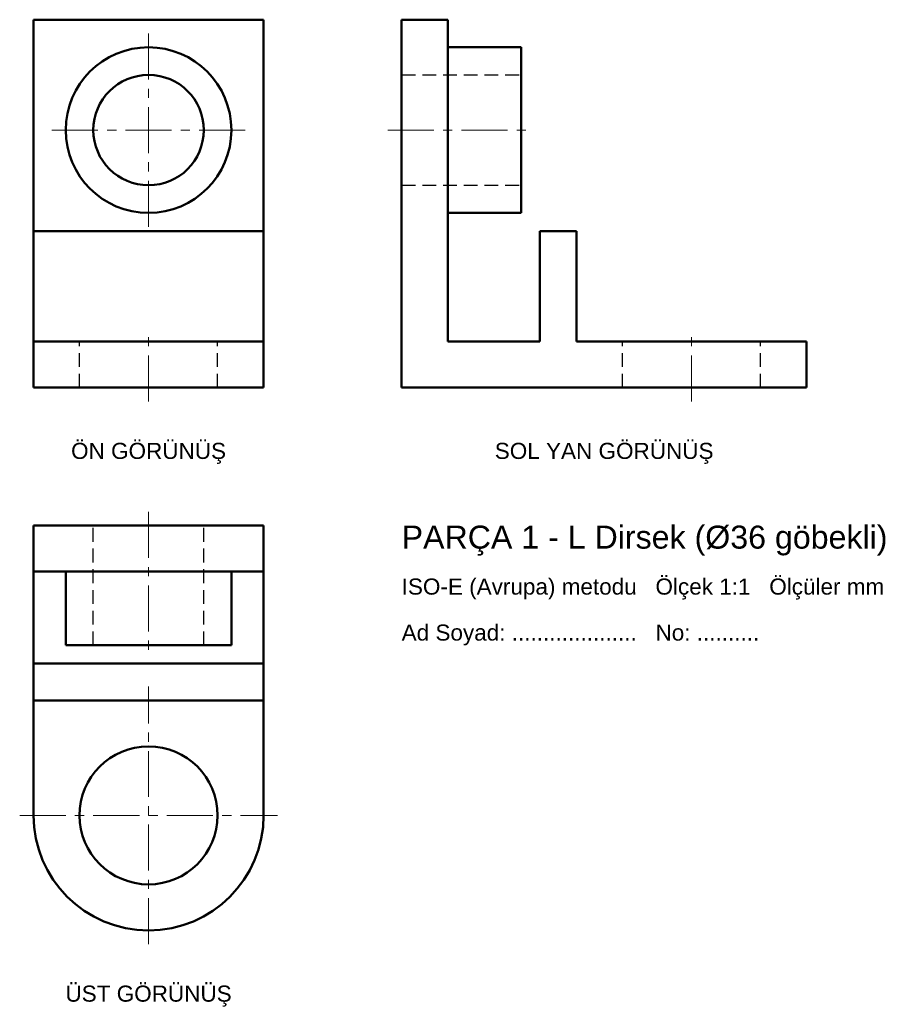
# Model space of a CAD drawing. Header units: millimetres. Extents: x -3 to 183, y -134 to 80.
import ezdxf
from ezdxf.enums import TextEntityAlignment as Align

# ---------------------------------------------------------------- set-up
doc = ezdxf.new("R2010")
doc.units = ezdxf.units.MM
doc.linetypes.add('EKSEN_ISO', pattern=[16, 10, -2, 2, -2])
doc.linetypes.add('GIZLI_ISO', pattern=[4.5, 3, -1.5])
for name, color, linetype, lineweight in [('EKSEN', 1, 'EKSEN_ISO', 18), ('GIZLI', 2, 'GIZLI_ISO', 25), ('GORUNEN', 7, 'Continuous', 50), ('YAZI', 3, 'Continuous', 25)]:
    doc.layers.add(name, color=color, linetype=linetype, lineweight=lineweight)
doc.styles.add('TR', font='arial.ttf')

msp = doc.modelspace()

# ---------------------------------------------------------------- linework, layer by layer
at = {"layer": 'EKSEN'}
for p, q in [((25, 35), (25, 77)), ((4, 56), (46, 56)), ((77, 56), (109, 56)), ((25, -3), (25, 13)), ((143, -3), (143, 13)), ((25, -27), (25, -59)), ((25, -121), (25, -65)), ((-3, -93), (53, -93))]:
    msp.add_line(p, q, dxfattribs=at)
at = {"layer": 'GIZLI'}
for p, q in [((80, 68), (106, 68)), ((80, 44), (106, 44)), ((0, 10), (50, 10)), ((10, 0), (10, 10)), ((40, 0), (40, 10)), ((128, 0), (128, 10)), ((158, 0), (158, 10)), ((0, 0), (50, 0)), ((13, -56), (13, -30)), ((37, -56), (37, -30))]:
    msp.add_line(p, q, dxfattribs=at)
for points in [[(90, 74), (90, 73.55), (90, 72.22), (90, 70.07), (90, 67.22), (90, 63.81), (90, 60.01), (90, 56), (90, 51.99), (90, 48.19), (90, 44.78), (90, 41.93), (90, 39.78), (90, 38.45), (90, 38)], [(90, 38), (90, 38.45), (90, 39.78), (90, 41.93), (90, 44.78), (90, 48.19), (90, 51.99), (90, 56), (90, 60.01), (90, 63.81), (90, 67.22), (90, 70.07), (90, 72.22), (90, 73.55), (90, 74)], [(106, 38), (106, 38.45), (106, 39.78), (106, 41.93), (106, 44.78), (106, 48.19), (106, 51.99), (106, 56), (106, 60.01), (106, 63.81), (106, 67.22), (106, 70.07), (106, 72.22), (106, 73.55), (106, 74)], [(80, 68), (80, 67.7), (80, 66.81), (80, 65.38), (80, 63.48), (80, 61.21), (80, 58.67), (80, 56), (80, 53.33), (80, 50.79), (80, 48.52), (80, 46.62), (80, 45.19), (80, 44.3), (80, 44)], [(80, 44), (80, 44.3), (80, 45.19), (80, 46.62), (80, 48.52), (80, 50.79), (80, 53.33), (80, 56), (80, 58.67), (80, 61.21), (80, 63.48), (80, 65.38), (80, 66.81), (80, 67.7), (80, 68)], [(106, 68), (106, 67.7), (106, 66.81), (106, 65.38), (106, 63.48), (106, 61.21), (106, 58.67), (106, 56), (106, 53.33), (106, 50.79), (106, 48.52), (106, 46.62), (106, 45.19), (106, 44.3), (106, 44)], [(106, 44), (106, 44.3), (106, 45.19), (106, 46.62), (106, 48.52), (106, 50.79), (106, 53.33), (106, 56), (106, 58.67), (106, 61.21), (106, 63.48), (106, 65.38), (106, 66.81), (106, 67.7), (106, 68)], [(25, 10), (23.32, 10), (21.66, 10), (20.05, 10), (18.49, 10), (17.02, 10), (15.65, 10), (14.39, 10), (13.27, 10), (12.3, 10), (11.49, 10), (10.84, 10), (10.38, 10), (10.09, 10), (10, 10)], [(10, 10), (10.38, 10), (11.49, 10), (13.27, 10), (15.65, 10), (18.49, 10), (21.66, 10), (25, 10), (28.34, 10), (31.51, 10), (34.35, 10), (36.73, 10), (38.51, 10), (39.62, 10), (40, 10)], [(40, 10), (39.91, 10), (39.62, 10), (39.16, 10), (38.51, 10), (37.7, 10), (36.73, 10), (35.61, 10), (34.35, 10), (32.98, 10), (31.51, 10), (29.95, 10), (28.34, 10), (26.68, 10), (25, 10)], [(158, 10), (157.62, 10), (156.51, 10), (154.73, 10), (152.35, 10), (149.51, 10), (146.34, 10), (143, 10), (139.66, 10), (136.49, 10), (133.65, 10), (131.27, 10), (129.49, 10), (128.38, 10), (128, 10)], [(128, 10), (128.38, 10), (129.49, 10), (131.27, 10), (133.65, 10), (136.49, 10), (139.66, 10), (143, 10), (146.34, 10), (149.51, 10), (152.35, 10), (154.73, 10), (156.51, 10), (157.62, 10), (158, 10)], [(143, 10), (145.8, 10), (148.56, 10), (151.26, 10), (153.85, 10), (156.3, 10), (158.59, 10), (160.68, 10), (162.55, 10), (164.17, 10), (165.52, 10), (166.6, 10), (167.37, 10), (167.84, 10), (168, 10)], [(40, 0), (39.62, 0), (38.51, 0), (36.73, 0), (34.35, 0), (31.51, 0), (28.34, 0), (25, 0), (21.66, 0), (18.49, 0), (15.65, 0), (13.27, 0), (11.49, 0), (10.38, 0), (10, 0)], [(10, 0), (10.09, 0), (10.38, 0), (10.84, 0), (11.49, 0), (12.3, 0), (13.27, 0), (14.39, 0), (15.65, 0), (17.02, 0), (18.49, 0), (20.05, 0), (21.66, 0), (23.32, 0), (25, 0)], [(25, 0), (26.68, 0), (28.34, 0), (29.95, 0), (31.51, 0), (32.98, 0), (34.35, 0), (35.61, 0), (36.73, 0), (37.7, 0), (38.51, 0), (39.16, 0), (39.62, 0), (39.91, 0), (40, 0)], [(158, 0), (157.62, 0), (156.51, 0), (154.73, 0), (152.35, 0), (149.51, 0), (146.34, 0), (143, 0), (139.66, 0), (136.49, 0), (133.65, 0), (131.27, 0), (129.49, 0), (128.38, 0), (128, 0)], [(128, 0), (128.38, 0), (129.49, 0), (131.27, 0), (133.65, 0), (136.49, 0), (139.66, 0), (143, 0), (146.34, 0), (149.51, 0), (152.35, 0), (154.73, 0), (156.51, 0), (157.62, 0), (158, 0)], [(143, 0), (145.8, 0), (148.56, 0), (151.26, 0), (153.85, 0), (156.3, 0), (158.59, 0), (160.68, 0), (162.55, 0), (164.17, 0), (165.52, 0), (166.6, 0), (167.37, 0), (167.84, 0), (168, 0)], [(25, -30), (23.66, -30), (22.33, -30), (21.04, -30), (19.79, -30), (18.62, -30), (17.52, -30), (16.51, -30), (15.62, -30), (14.84, -30), (14.19, -30), (13.67, -30), (13.3, -30), (13.08, -30), (13, -30)], [(13, -30), (13.3, -30), (14.19, -30), (15.62, -30), (17.52, -30), (19.79, -30), (22.33, -30), (25, -30), (27.67, -30), (30.21, -30), (32.48, -30), (34.38, -30), (35.81, -30), (36.7, -30), (37, -30)], [(37, -30), (36.92, -30), (36.7, -30), (36.33, -30), (35.81, -30), (35.16, -30), (34.38, -30), (33.49, -30), (32.48, -30), (31.38, -30), (30.21, -30), (28.96, -30), (27.67, -30), (26.34, -30), (25, -30)], [(25, -40), (22.98, -40), (20.99, -40), (19.05, -40), (17.19, -40), (15.42, -40), (13.78, -40), (12.27, -40), (10.93, -40), (9.76, -40), (8.78, -40), (8.01, -40), (7.45, -40), (7.11, -40), (7, -40)], [(7, -40), (7.45, -40), (8.78, -40), (10.93, -40), (13.78, -40), (17.19, -40), (20.99, -40), (25, -40), (29.01, -40), (32.81, -40), (36.22, -40), (39.07, -40), (41.22, -40), (42.55, -40), (43, -40)], [(43, -40), (42.89, -40), (42.55, -40), (41.99, -40), (41.22, -40), (40.24, -40), (39.07, -40), (37.73, -40), (36.22, -40), (34.58, -40), (32.81, -40), (30.95, -40), (29.01, -40), (27.02, -40), (25, -40)], [(7, -56), (7.45, -56), (8.78, -56), (10.93, -56), (13.78, -56), (17.19, -56), (20.99, -56), (25, -56), (29.01, -56), (32.81, -56), (36.22, -56), (39.07, -56), (41.22, -56), (42.55, -56), (43, -56)], [(25, -56), (23.66, -56), (22.33, -56), (21.04, -56), (19.79, -56), (18.62, -56), (17.52, -56), (16.51, -56), (15.62, -56), (14.84, -56), (14.19, -56), (13.67, -56), (13.3, -56), (13.08, -56), (13, -56)], [(13, -56), (13.3, -56), (14.19, -56), (15.62, -56), (17.52, -56), (19.79, -56), (22.33, -56), (25, -56), (27.67, -56), (30.21, -56), (32.48, -56), (34.38, -56), (35.81, -56), (36.7, -56), (37, -56)], [(37, -56), (36.92, -56), (36.7, -56), (36.33, -56), (35.81, -56), (35.16, -56), (34.38, -56), (33.49, -56), (32.48, -56), (31.38, -56), (30.21, -56), (28.96, -56), (27.67, -56), (26.34, -56), (25, -56)]]:
    msp.add_lwpolyline(points, dxfattribs=at)
for centre, radius in [((25, 56), 18), ((25, 56), 12), ((25, -93), 15)]:
    msp.add_circle(centre, radius, dxfattribs=at)
msp.add_arc((25, -93), 25, 180, 0, dxfattribs=at)
at = {"layer": 'GORUNEN'}
for p, q in [((0, 0), (0, 80)), ((0, 80), (50, 80)), ((50, 0), (50, 80)), ((80, 0), (80, 80)), ((80, 80), (90, 80)), ((90, 10), (90, 80)), ((90, 74), (106, 74)), ((90, 38), (106, 38)), ((0, 34), (50, 34)), ((110, 10), (110, 34)), ((110, 34), (118, 34)), ((118, 10), (118, 34)), ((90, 10), (110, 10)), ((118, 10), (143, 10)), ((168, 0), (168, 10)), ((80, 0), (143, 0)), ((0, -93), (0, -30)), ((0, -30), (50, -30)), ((50, -93), (50, -30)), ((0, -40), (50, -40)), ((7, -56), (7, -40)), ((43, -56), (43, -40)), ((0, -60), (50, -60)), ((0, -68), (50, -68))]:
    msp.add_line(p, q, dxfattribs=at)
for points in [[(106, 74), (106, 73.55), (106, 72.22), (106, 70.07), (106, 67.22), (106, 63.81), (106, 60.01), (106, 56), (106, 51.99), (106, 48.19), (106, 44.78), (106, 41.93), (106, 39.78), (106, 38.45), (106, 38)], [(50, 10), (49.37, 10), (47.52, 10), (44.55, 10), (40.59, 10), (35.85, 10), (30.56, 10), (25, 10), (19.44, 10), (14.15, 10), (9.41, 10), (5.45, 10), (2.48, 10), (0.63, 10), (0, 10)], [(168, 10), (167.84, 10), (167.37, 10), (166.6, 10), (165.52, 10), (164.17, 10), (162.55, 10), (160.68, 10), (158.59, 10), (156.3, 10), (153.85, 10), (151.26, 10), (148.56, 10), (145.8, 10), (143, 10)], [(50, 0), (49.37, 0), (47.52, 0), (44.55, 0), (40.59, 0), (35.85, 0), (30.56, 0), (25, 0), (19.44, 0), (14.15, 0), (9.41, 0), (5.45, 0), (2.48, 0), (0.63, 0), (0, 0)], [(168, 0), (167.84, 0), (167.37, 0), (166.6, 0), (165.52, 0), (164.17, 0), (162.55, 0), (160.68, 0), (158.59, 0), (156.3, 0), (153.85, 0), (151.26, 0), (148.56, 0), (145.8, 0), (143, 0)], [(25, -56), (22.98, -56), (20.99, -56), (19.05, -56), (17.19, -56), (15.42, -56), (13.78, -56), (12.27, -56), (10.93, -56), (9.76, -56), (8.78, -56), (8.01, -56), (7.45, -56), (7.11, -56), (7, -56)], [(43, -56), (42.89, -56), (42.55, -56), (41.99, -56), (41.22, -56), (40.24, -56), (39.07, -56), (37.73, -56), (36.22, -56), (34.58, -56), (32.81, -56), (30.95, -56), (29.01, -56), (27.02, -56), (25, -56)]]:
    msp.add_lwpolyline(points, dxfattribs=at)
for centre, radius in [((25, 56), 18), ((25, 56), 12), ((25, -93), 15)]:
    msp.add_circle(centre, radius, dxfattribs=at)
msp.add_arc((25, -93), 25, 180, 0, dxfattribs=at)

# ---------------------------------------------------------------- texts
at = {"layer": 'YAZI', "style": 'TR'}
for s, p in [('ÖN GÖRÜNÜŞ', (25, -12)), ('SOL YAN GÖRÜNÜŞ', (124, -12)), ('ÜST GÖRÜNÜŞ', (25, -130))]:
    msp.add_text(s, height=3.5, dxfattribs=at).set_placement(p, align=Align.TOP_CENTER)
for s, height, p in [('PARÇA 1 - L Dirsek (Ø36 göbekli)', 5, (80, -35)), ('ISO-E (Avrupa) metodu   Ölçek 1:1   Ölçüler mm', 3.5, (80, -45)), ('Ad Soyad: ....................   No: ..........', 3.5, (80, -55))]:
    msp.add_text(s, height=height, dxfattribs=at).set_placement(p)

doc.saveas('drawing.dxf')
